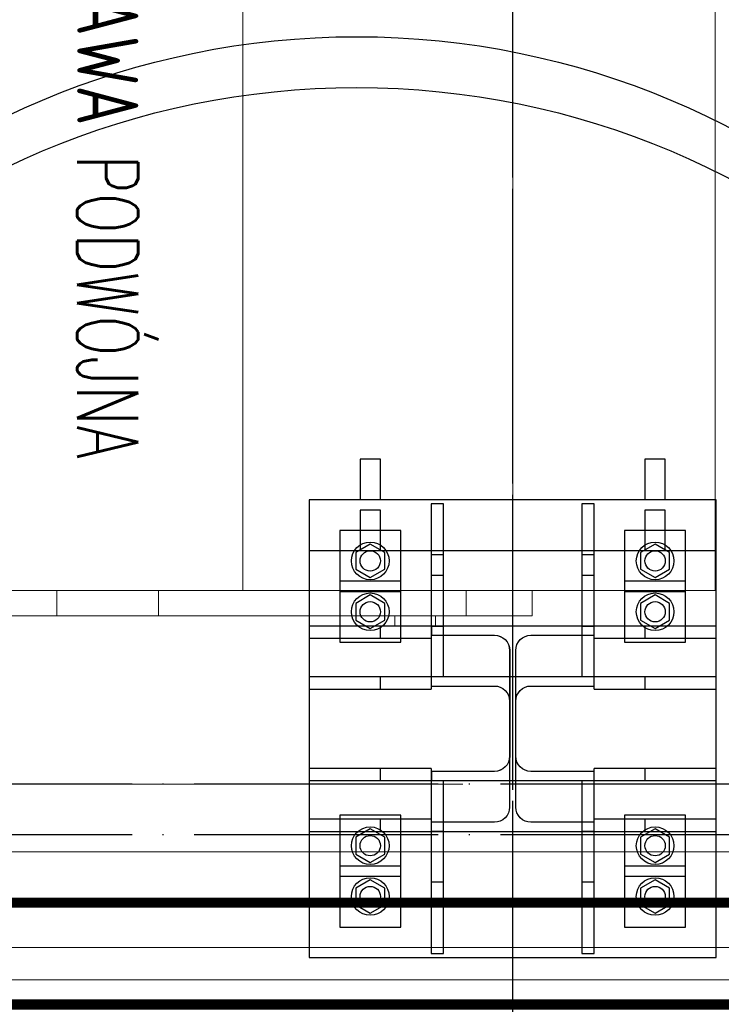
# Model space of a CAD drawing. Header units: millimetres. Extents: x 7483 to 13091, y 8111 to 13871.
# Tile 144 of 256: x 9674 to 9743, y 9220 to 9317. Entities that reach past the tile are written whole.
import ezdxf

# ---------------------------------------------------------------- set-up
doc = ezdxf.new("R2010")
doc.units = ezdxf.units.MM
for name, pattern in [('ACAD_ISO04W100', [30, 24, -3, 0, -3]), ('DGN_STYLE_2', [30.2, 18.12, -12.08]), ('KRESKAKROPKA2', [12.7, 6.35, -3.175, 0, -3.175])]:
    doc.linetypes.add(name, pattern=pattern)
doc.layers.add('a___wymiary', color=7, linetype='Continuous', lineweight=5, true_color=0x000000)
doc.layers.add('wymiary', color=7, linetype='Continuous', lineweight=5, true_color=0xb2b2b2)
for name, color, linetype in [('AS_Belki', 145, 'Continuous'), ('AS_Blachy', 30, 'Continuous'), ('AS_Kotwy', 9, 'Continuous'), ('AS_Siatki', 72, 'Continuous')]:
    doc.layers.add(name, color=color, linetype=linetype)
for name, color, linetype, lineweight in [('CZ-GR', 236, 'Continuous', 30), ('CZ-SR', 106, 'Continuous', 13), ('drzwi', 30, 'Continuous', 20), ('MEBLE PKN', 150, 'Continuous', 20), ('OSI', 64, 'KRESKAKROPKA2', 0)]:
    doc.layers.add(name, color=color, linetype=linetype, lineweight=lineweight)
doc.layers.add('konstrukcja poglądowo', color=7, linetype='Continuous', lineweight=5, true_color=0xb2b2b2, plot=False)
doc.layers.add('Powierzchnie', color=21, linetype='DGN_STYLE_2', lineweight=15, plot=False)
doc.styles.add('Arial', font='arial.ttf')
doc.styles.add('JACEK_07', font='simplex.shx', dxfattribs={"width": 0.7})
doc.dimstyles.new('wymiary agp1', dxfattribs={"dimtxt": 16, "dimasz": 5, "dimexe": 30, "dimexo": 60, "dimgap": 1.8, "dimtad": 1, "dimdec": 3, "dimrnd": 0.5, "dimdsep": 46, "dimtxsty": 'Arial', "dimblk": 'znacznik', "dimcen": 1.5, "dimse1": 1, "dimse2": 1, "dimclrd": 256, "dimazin": 0, "dimtfac": 1, "dimtdec": 3, "dimtmove": 1, "dimatfit": 3, "dimldrblk": 'znacznik', "dimfxl": 0, "dimlwd": -1, "dimarcsym": 0})

# ---------------------------------------------------------------- blocks, each defined once
blk = doc.blocks.new('gfhgfhhf')
at = {"layer": 'drzwi'}
for points in [[(8218.027, 5171.151), (9892.067, 5171.151)], [(8212.072, 5161.751), (9892.067, 5161.751)], [(8211.905, 5158.551), (9892.067, 5158.551)]]:
    blk.add_lwpolyline(points, dxfattribs=at)
blk = doc.blocks.new('ŁPOD')
for p, q in [((-57.5, 119.396), (62.5, 119.396)), ((62.5, 0), (62.5, 119.396)), ((65, 101.433), (62.5, 101.433)), ((65, 101.433), (65, 59.698)), ((65, 94.938), (62.5, 94.938)), ((62.5, 94.938), (65, 94.938)), ((66, 91.904), (65, 91.904)), ((66, 87.938), (66, 91.904)), ((66, 87.938), (65, 87.938)), ((65, 87.938), (66, 87.938)), ((-57.5, 72.978), (62.5, 72.978)), ((65, 64.698), (62.5, 64.698)), ((65, 17.962), (65, 59.698)), ((65, 54.698), (62.5, 54.698))]:
    blk.add_line(p, q)
at = {"color": 7, "insert": (2.5, 59.698), "char_height": 6, "width": 120, "attachment_point": 5, "style": 'JACEK_07'}
blk.add_mtext('ŁPOD/ŁPOD2 - ŁAWA PODWÓJNA', dxfattribs=at)
blk = doc.blocks.new('*U950')
blk.add_blockref('ŁPOD', (57.5, -119.396))
blk = doc.blocks.new('znacznik')
at = {"layer": 'a___wymiary'}
for p, q in [((0, 1.394), (0, -1.394)), ((1.394, 0), (-1.394, 0))]:
    blk.add_line(p, q, dxfattribs=at)
at = {"layer": 'a___wymiary', "const_width": 0.2}
blk.add_lwpolyline([(0.876, 0.876), (-0.876, -0.876)], dxfattribs=at)
blk = doc.blocks.new('*D1303')
at = {"layer": 'Defpoints', "color": 0, "transparency": 16777216}
for p in [(8555.286, 11469.362), (10277.023, 11469.362), (8692.028, 9219.562)]:
    blk.add_point(p, dxfattribs=at)
at = {"layer": 'wymiary', "color": 253, "true_color": 0x999999, "transparency": 16777216}
blk.add_line((8555.286, 9224.562), (8555.286, 11464.362), dxfattribs=at)
at = {"layer": 'wymiary', "color": 253, "true_color": 0x999999, "transparency": 16777216, "xscale": 5, "yscale": 5, "zscale": 5}
for p, rotation in [((8555.286, 11469.362), 90), ((8555.286, 9219.562), 270)]:
    blk.add_blockref('znacznik', p, dxfattribs=dict(at, rotation=rotation))
at = {"layer": 'wymiary', "color": 18, "true_color": 0x000000, "transparency": 16777216, "insert": (8545.317, 10344.462), "char_height": 16, "attachment_point": 5, "rotation": 90, "style": 'Arial'}
blk.add_mtext('2250', dxfattribs=at)
blk = doc.blocks.new('*D1310')
at = {"layer": 'Defpoints', "color": 0, "transparency": 16777216}
for p in [(11144.697, 9237.004), (8715.288, 9231.259), (11144.697, 9089.562)]:
    blk.add_point(p, dxfattribs=at)
at = {"layer": 'wymiary', "color": 253, "true_color": 0x999999, "transparency": 16777216}
blk.add_line((8720.288, 9089.562), (11139.697, 9089.562), dxfattribs=at)
at = {"layer": 'wymiary', "color": 253, "true_color": 0x999999, "transparency": 16777216, "xscale": 5, "yscale": 5, "zscale": 5, "rotation": 180}
blk.add_blockref('znacznik', (8715.288, 9089.562), dxfattribs=at)
at = {"layer": 'wymiary', "color": 253, "true_color": 0x999999, "transparency": 16777216, "xscale": 5, "yscale": 5, "zscale": 5}
blk.add_blockref('znacznik', (11144.697, 9089.562), dxfattribs=at)
at = {"layer": 'wymiary', "color": 18, "true_color": 0x000000, "transparency": 16777216, "insert": (9929.993, 9099.531), "char_height": 16, "attachment_point": 5, "style": 'Arial'}
blk.add_mtext('2429.5', dxfattribs=at)
blk = doc.blocks.new('fgfgfgfg')
at = {"layer": 'AS_Belki', "color": 134, "linetype": 'Continuous', "lineweight": 30, "ltscale": 0.2}
for p, q in [((-2285.672, 11326.656), (-2288.872, 11326.656)), ((-2288.872, 11326.656), (-2288.872, 11326.476)), ((-2285.672, 11326.476), (-2285.672, 11326.656)), ((-2288.872, 11326.476), (-2287.632, 11326.476)), ((-2286.912, 11326.476), (-2285.672, 11326.476)), ((-2287.332, 11326.176), (-2287.332, 11324.096)), ((-2287.212, 11324.096), (-2287.212, 11326.176)), ((-2287.632, 11323.796), (-2288.872, 11323.796)), ((-2288.872, 11323.796), (-2288.872, 11323.616)), ((-2285.672, 11323.796), (-2286.912, 11323.796)), ((-2285.672, 11323.616), (-2285.672, 11323.796)), ((-2288.872, 11323.616), (-2285.672, 11323.616))]:
    blk.add_line(p, q, dxfattribs=at)
at = {"layer": 'AS_Belki', "color": 134, "linetype": 'Continuous', "lineweight": 30, "ltscale": 0.2, "extrusion": (6.27875e-15, 1.51582e-14, -1)}
blk.add_arc((2287.632, 11326.176), 0.3, 90, 180, dxfattribs=at)
at = {"layer": 'AS_Belki', "color": 134, "linetype": 'Continuous', "lineweight": 30, "ltscale": 0.2, "extrusion": (-1.51582e-14, 6.27875e-15, -1)}
blk.add_arc((2286.912, 11326.176), 0.3, 0, 90, dxfattribs=at)
at = {"layer": 'AS_Belki', "color": 134, "linetype": 'Continuous', "lineweight": 30, "ltscale": 0.2, "extrusion": (6.27875e-15, -1.51582e-14, -1)}
blk.add_arc((2287.632, 11324.096), 0.3, 180, 270, dxfattribs=at)
at = {"layer": 'AS_Belki', "color": 134, "linetype": 'Continuous', "lineweight": 30, "ltscale": 0.2, "extrusion": (-1.51582e-14, -6.27875e-15, -1)}
blk.add_arc((2286.912, 11324.096), 0.3, 270, 360, dxfattribs=at)
blk = doc.blocks.new('gfgfddg')
at = {"color": 6, "lineweight": 30}
blk.add_circle((-145.331, -542.506), 15.865, dxfattribs=at)
at = {"layer": 'AS_Belki', "color": 6, "linetype": 'Continuous', "lineweight": 30, "ltscale": 0.2}
for p, q in [((-140.664, -538.231), (-143.864, -538.231)), ((-143.864, -538.231), (-143.864, -538.411)), ((-140.664, -538.411), (-140.664, -538.231)), ((-143.864, -538.411), (-142.624, -538.411)), ((-141.904, -538.411), (-140.664, -538.411)), ((-142.324, -538.711), (-142.324, -540.791)), ((-142.204, -540.791), (-142.204, -538.711)), ((-142.624, -541.091), (-143.864, -541.091)), ((-143.864, -541.091), (-143.864, -541.271)), ((-140.664, -541.091), (-141.904, -541.091)), ((-140.664, -541.271), (-140.664, -541.091)), ((-143.864, -541.271), (-140.664, -541.271))]:
    blk.add_line(p, q, dxfattribs=at)
at = {"layer": 'AS_Belki', "color": 6, "linetype": 'Continuous', "lineweight": 30, "ltscale": 0.2, "extrusion": (6.27875e-15, 1.51582e-14, -1)}
blk.add_arc((142.624, -538.711), 0.3, 90, 180, dxfattribs=at)
at = {"layer": 'AS_Belki', "color": 6, "linetype": 'Continuous', "lineweight": 30, "ltscale": 0.2, "extrusion": (-1.51582e-14, 6.27875e-15, -1)}
blk.add_arc((141.904, -538.711), 0.3, 0, 90, dxfattribs=at)
at = {"layer": 'AS_Belki', "color": 6, "linetype": 'Continuous', "lineweight": 30, "ltscale": 0.2, "extrusion": (6.27875e-15, -1.51582e-14, -1)}
blk.add_arc((142.624, -540.791), 0.3, 180, 270, dxfattribs=at)
at = {"layer": 'AS_Belki', "color": 6, "linetype": 'Continuous', "lineweight": 30, "ltscale": 0.2, "extrusion": (-1.51582e-14, -6.27875e-15, -1)}
blk.add_arc((141.904, -540.791), 0.3, 270, 0, dxfattribs=at)
at = {"layer": 'AS_Blachy', "color": 6, "linetype": 'Continuous', "lineweight": 30, "ltscale": 0.2}
for p, q in [((-138.264, -535.751), (-146.264, -535.751)), ((-146.264, -535.751), (-146.264, -538.231)), ((-138.264, -538.231), (-138.264, -535.751)), ((-143.624, -535.831), (-143.864, -535.831)), ((-143.864, -535.831), (-143.864, -537.231)), ((-143.624, -537.231), (-143.624, -535.831)), ((-140.664, -535.831), (-140.904, -535.831)), ((-140.904, -535.831), (-140.904, -537.231)), ((-140.664, -537.231), (-140.664, -535.831)), ((-144.464, -536.351), (-145.664, -536.351)), ((-145.664, -536.351), (-145.664, -537.551)), ((-144.464, -537.551), (-144.464, -536.351)), ((-138.864, -536.351), (-140.064, -536.351)), ((-140.064, -536.351), (-140.064, -537.551)), ((-138.864, -537.551), (-138.864, -536.351)), ((-143.864, -537.231), (-143.624, -537.231)), ((-143.864, -537.231), (-143.864, -538.231)), ((-143.624, -538.231), (-143.624, -537.231)), ((-140.904, -537.231), (-140.664, -537.231)), ((-140.904, -537.231), (-140.904, -538.231)), ((-140.664, -538.231), (-140.664, -537.231)), ((-145.664, -537.551), (-144.464, -537.551)), ((-140.064, -537.551), (-138.864, -537.551)), ((-144.864, -538.231), (-146.264, -538.231)), ((-146.264, -538.231), (-146.264, -538.471)), ((-143.864, -538.231), (-144.864, -538.231)), ((-144.864, -538.471), (-144.864, -538.231)), ((-139.664, -538.231), (-140.664, -538.231)), ((-138.264, -538.231), (-139.664, -538.231)), ((-139.664, -538.231), (-139.664, -538.471)), ((-138.264, -538.471), (-138.264, -538.231)), ((-146.264, -538.471), (-146.264, -541.031)), ((-146.264, -538.471), (-144.864, -538.471)), ((-144.864, -538.471), (-143.864, -538.471)), ((-143.864, -538.411), (-143.864, -538.471)), ((-140.664, -538.471), (-140.664, -538.411)), ((-140.664, -538.471), (-139.664, -538.471)), ((-139.664, -538.471), (-138.264, -538.471)), ((-138.264, -541.031), (-138.264, -538.471)), ((-144.864, -541.031), (-146.264, -541.031)), ((-146.264, -541.031), (-146.264, -541.271)), ((-143.864, -541.031), (-144.864, -541.031)), ((-144.864, -541.271), (-144.864, -541.031)), ((-143.864, -541.031), (-143.864, -541.091)), ((-139.664, -541.031), (-140.664, -541.031)), ((-140.664, -541.091), (-140.664, -541.031)), ((-138.264, -541.031), (-139.664, -541.031)), ((-139.664, -541.031), (-139.664, -541.271)), ((-138.264, -541.271), (-138.264, -541.031)), ((-146.264, -541.271), (-146.264, -543.751)), ((-146.264, -541.271), (-144.864, -541.271)), ((-144.864, -541.271), (-143.864, -541.271)), ((-143.864, -541.271), (-143.864, -542.271)), ((-143.624, -542.271), (-143.624, -541.271)), ((-140.904, -541.271), (-140.904, -542.271)), ((-140.664, -542.271), (-140.664, -541.271)), ((-140.664, -541.271), (-139.664, -541.271)), ((-139.664, -541.271), (-138.264, -541.271)), ((-138.264, -543.751), (-138.264, -541.271)), ((-144.464, -541.951), (-145.664, -541.951)), ((-145.664, -541.951), (-145.664, -543.151)), ((-144.464, -543.151), (-144.464, -541.951)), ((-138.864, -541.951), (-140.064, -541.951)), ((-140.064, -541.951), (-140.064, -543.151)), ((-138.864, -543.151), (-138.864, -541.951)), ((-143.624, -542.271), (-143.864, -542.271)), ((-143.864, -542.271), (-143.864, -543.671)), ((-143.624, -543.671), (-143.624, -542.271)), ((-140.664, -542.271), (-140.904, -542.271)), ((-140.904, -542.271), (-140.904, -543.671)), ((-140.664, -543.671), (-140.664, -542.271)), ((-145.664, -543.151), (-144.464, -543.151)), ((-140.064, -543.151), (-138.864, -543.151)), ((-146.264, -543.751), (-138.264, -543.751)), ((-143.864, -543.671), (-143.624, -543.671)), ((-140.904, -543.671), (-140.664, -543.671))]:
    blk.add_line(p, q, dxfattribs=at)
at = {"layer": 'AS_Kotwy', "color": 6, "linetype": 'Continuous', "lineweight": 30, "ltscale": 0.2}
for p, q in [((-145.248, -534.951), (-145.264, -534.951)), ((-145.264, -534.951), (-145.264, -535.751)), ((-145.205, -534.951), (-145.248, -534.951)), ((-145.14, -534.951), (-145.205, -534.951)), ((-145.064, -534.951), (-145.14, -534.951)), ((-144.987, -534.951), (-145.064, -534.951)), ((-144.922, -534.951), (-144.987, -534.951)), ((-144.879, -534.951), (-144.922, -534.951)), ((-144.864, -534.951), (-144.879, -534.951)), ((-144.864, -535.751), (-144.864, -534.951)), ((-139.648, -534.951), (-139.664, -534.951)), ((-139.664, -534.951), (-139.664, -535.751)), ((-139.605, -534.951), (-139.648, -534.951)), ((-139.54, -534.951), (-139.605, -534.951)), ((-139.464, -534.951), (-139.54, -534.951)), ((-139.387, -534.951), (-139.464, -534.951)), ((-139.322, -534.951), (-139.387, -534.951)), ((-139.279, -534.951), (-139.322, -534.951)), ((-139.264, -534.951), (-139.279, -534.951)), ((-139.264, -535.751), (-139.264, -534.951)), ((-145.064, -536.621), (-145.349, -536.786)), ((-144.778, -536.786), (-145.064, -536.621)), ((-139.464, -536.621), (-139.749, -536.786)), ((-139.178, -536.786), (-139.464, -536.621)), ((-145.349, -536.786), (-145.349, -537.116)), ((-144.778, -537.116), (-144.778, -536.786)), ((-139.749, -536.786), (-139.749, -537.116)), ((-139.178, -537.116), (-139.178, -536.786)), ((-145.349, -537.116), (-145.064, -537.28)), ((-145.064, -537.28), (-144.778, -537.116)), ((-139.749, -537.116), (-139.464, -537.28)), ((-139.464, -537.28), (-139.178, -537.116)), ((-145.064, -542.221), (-145.349, -542.386)), ((-145.349, -542.386), (-145.349, -542.716)), ((-144.778, -542.386), (-145.064, -542.221)), ((-144.778, -542.716), (-144.778, -542.386)), ((-139.464, -542.221), (-139.749, -542.386)), ((-139.749, -542.386), (-139.749, -542.716)), ((-139.178, -542.386), (-139.464, -542.221)), ((-139.178, -542.716), (-139.178, -542.386)), ((-145.349, -542.716), (-145.064, -542.88)), ((-145.064, -542.88), (-144.778, -542.716)), ((-139.749, -542.716), (-139.464, -542.88)), ((-139.464, -542.88), (-139.178, -542.716))]:
    blk.add_line(p, q, dxfattribs=at)
for centre, radius in [((-145.064, -536.951), 0.37), ((-139.464, -536.951), 0.37), ((-145.064, -536.951), 0.2), ((-139.464, -536.951), 0.2), ((-145.064, -542.551), 0.37), ((-139.464, -542.551), 0.37), ((-145.064, -542.551), 0.2), ((-139.464, -542.551), 0.2)]:
    blk.add_circle(centre, radius, dxfattribs=at)
at = {"layer": 'AS_Siatki', "color": 6, "linetype": 'ACAD_ISO04W100', "lineweight": 30, "ltscale": 0.2}
for p, q in [((-142.264, -576.57), (-142.264, -89.041)), ((392.054, -541.341), (-407.946, -541.341))]:
    blk.add_line(p, q, dxfattribs=at)
blk = doc.blocks.new('GHGFHGFH')
at = {"layer": 'OSI', "ltscale": 10}
for p, q in [((9722.594, 9014.914), (9722.594, 11674.712)), ((8510.288, 9241.912), (12389.895, 9241.912))]:
    blk.add_line(p, q, dxfattribs=at)

msp = doc.modelspace()

# ---------------------------------------------------------------- linework, layer by layer
at = {"layer": 'Powierzchnie', "const_width": 1}
for points in [[(8715.2884, 11179.7122), (8715.2884, 9219.8948), (12184.8952, 9219.9116), (12184.8952, 11469.7122), (10277.0247, 11469.7122), (10277.0247, 11179.7122), (8715.2884, 11179.7122)], [(10286.1119, 10577.6962), (10286.1119, 9229.9116), (8725.2884, 9229.9116), (8725.2884, 10667.207)]]:
    msp.add_lwpolyline(points, dxfattribs=at)

# ---------------------------------------------------------------- block references
at = {"layer": 'CZ-GR', "color": 7}
msp.add_blockref('GHGFHGFH', (0, -0.35), dxfattribs=at)
at = {"layer": 'CZ-SR'}
msp.add_blockref('gfhgfhhf', (510.0352, 4063.7609), dxfattribs=at)
at = {"layer": 'konstrukcja poglądowo', "xscale": 5, "yscale": 5, "zscale": 5}
for p in [(10433.9115, 11948.2664), (10433.9115, 11943.2664)]:
    msp.add_blockref('gfgfddg', p, dxfattribs=at)
at = {"layer": 'MEBLE PKN', "rotation": 270}
msp.add_blockref('*U950', (9742.4807, 9380.6116), dxfattribs=at)
at = {"layer": 'wymiary', "xscale": 5, "yscale": 5, "zscale": 5}
msp.add_blockref('fgfgfgfg', (21158.956, -47376.1681), dxfattribs=at)

# ---------------------------------------------------------------- dimensions: what is measured, and where the dimension line sits
at = {"layer": 'wymiary'}
dim = msp.add_linear_dim(base=(8555.2864, 11469.3622), p1=(8692.0284, 9219.5616), p2=(10277.0226, 11469.3622), angle=90, dimstyle='wymiary agp1', override={"dimblk": 'znacznik'}, dxfattribs=at)
dim.commit()
dim.dimension.update_dxf_attribs({"geometry": '*D1303', "text_midpoint": (8545.3172, 10344.4619)})
dim = msp.add_linear_dim(base=(11144.6975, 9089.5616), p1=(8715.2884, 9231.2593), p2=(11144.6975, 9237.0039), dimstyle='wymiary agp1', override={"dimblk": 'znacznik'}, dxfattribs=at)
dim.commit()
dim.dimension.update_dxf_attribs({"geometry": '*D1310', "text_midpoint": (9929.993, 9099.5307)})

doc.saveas('drawing.dxf')
